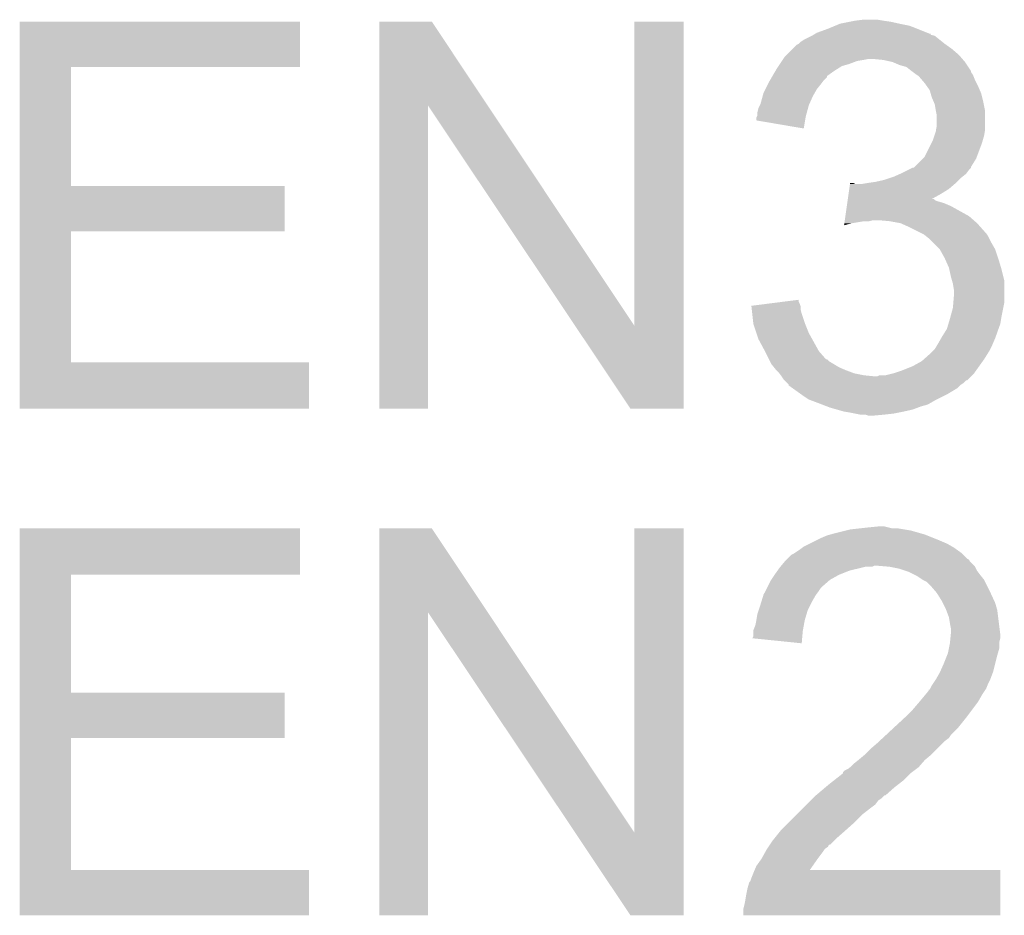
# Model space of a CAD drawing. Extents: x -0.05 to 0.95, y -0.15 to 1.54.
# Tile 29 of 44: x 0.03 to 0.13, y 1.23 to 1.32. Entities that reach past the tile are written whole.
import ezdxf

# ---------------------------------------------------------------- set-up
doc = ezdxf.new("R2010")
doc.units = 0
doc.layers.add('HOD_CAP_2_CLICK_V101_GTO', color=14, linetype='CONTINUOUS')

msp = doc.modelspace()

# ---------------------------------------------------------------- linework, layer by layer
at = {"layer": 'HOD_CAP_2_CLICK_V101_GTO'}
for points in [[(0.032601, 1.319399), (0.032601, 1.3194), (0.0604, 1.319399), (0.032601, 1.3194)], [(0.032601, 1.3149), (0.032601, 1.319399), (0.060399, 1.3149), (0.0604, 1.319399)], [(0.068301, 1.311097), (0.068301, 1.3194), (0.079027, 1.311097), (0.0735, 1.3194)], [(0.068301, 1.3194), (0.068301, 1.3194), (0.0735, 1.3194), (0.068301, 1.3194)], [(0.0936, 1.289203), (0.093601, 1.319399), (0.098499, 1.289203), (0.0985, 1.319399)], [(0.093601, 1.319399), (0.093601, 1.3194), (0.0985, 1.319399), (0.093601, 1.3194)], [(0.1128, 1.3187), (0.11352, 1.319), (0.12165, 1.3187), (0.1209, 1.319)], [(0.11352, 1.319), (0.114, 1.3192), (0.1209, 1.319), (0.1199, 1.3192)], [(0.114, 1.3192), (0.115, 1.3194), (0.1199, 1.3192), (0.119, 1.3194)], [(0.115, 1.3194), (0.1155, 1.3195), (0.119, 1.3194), (0.1183, 1.3195)], [(0.1155, 1.3195), (0.1163, 1.3196), (0.1183, 1.3195), (0.1177, 1.3196)], [(0.1104, 1.3176), (0.1112, 1.318), (0.1239, 1.3176), (0.1234, 1.318)], [(0.1112, 1.318), (0.111366, 1.3181), (0.1234, 1.318), (0.123001, 1.3181)], [(0.111366, 1.3181), (0.111532, 1.318199), (0.123001, 1.3181), (0.123, 1.318199)], [(0.111532, 1.318199), (0.111533, 1.3182), (0.123, 1.318199), (0.1229, 1.3182)], [(0.111533, 1.3182), (0.1117, 1.3183), (0.1229, 1.3182), (0.12265, 1.3183)], [(0.1117, 1.3183), (0.1128, 1.3187), (0.12265, 1.3183), (0.12165, 1.3187)], [(0.1093, 1.3167), (0.1097, 1.3171), (0.1251, 1.3167), (0.12454, 1.3171)], [(0.1097, 1.3171), (0.1099, 1.3172), (0.12454, 1.3171), (0.1244, 1.3172)], [(0.1099, 1.3172), (0.1101, 1.3174), (0.1244, 1.3172), (0.12415, 1.3174)], [(0.1101, 1.3174), (0.1104, 1.3176), (0.12415, 1.3174), (0.1239, 1.3176)], [(0.1085, 1.3159), (0.1087, 1.3161), (0.125971, 1.3159), (0.1258, 1.3161)], [(0.1087, 1.3161), (0.1093, 1.3167), (0.1258, 1.3161), (0.1251, 1.3167)], [(0.1079, 1.315), (0.108033, 1.3152), (0.1142, 1.315), (0.1149, 1.3152)], [(0.108033, 1.3152), (0.108233, 1.3155), (0.1149, 1.3152), (0.1157, 1.3155)], [(0.108233, 1.3155), (0.1083, 1.3156), (0.1157, 1.3155), (0.1163, 1.3156)], [(0.1083, 1.3156), (0.108367, 1.3157), (0.1163, 1.3156), (0.1168, 1.3157)], [(0.108367, 1.3157), (0.1085, 1.3159), (0.126143, 1.3157), (0.125971, 1.3159)], [(0.1183, 1.3156), (0.1173, 1.3157), (0.126229, 1.3156), (0.126143, 1.3157)], [(0.1192, 1.3154), (0.1183, 1.3156), (0.1264, 1.3154), (0.126229, 1.3156)], [(0.1199, 1.3151), (0.1192, 1.3154), (0.1266, 1.3151), (0.1264, 1.3154)], [(0.1206, 1.3149), (0.1199, 1.3151), (0.126733, 1.3149), (0.1266, 1.3151)], [(0.0326, 1.3031), (0.032601, 1.314899), (0.037701, 1.3031), (0.0377, 1.314899)], [(0.032601, 1.314899), (0.032601, 1.3149), (0.0377, 1.314899), (0.060399, 1.3149)], [(0.107291, 1.314), (0.107583, 1.3145), (0.1127, 1.314), (0.1134, 1.3145)], [(0.107583, 1.3145), (0.1077, 1.3147), (0.1134, 1.3145), (0.11372, 1.3147)], [(0.1077, 1.3147), (0.1079, 1.315), (0.11372, 1.3147), (0.1142, 1.315)], [(0.1211, 1.3145), (0.1206, 1.3149), (0.127, 1.3145), (0.126733, 1.3149)], [(0.121234, 1.3144), (0.1211, 1.3145), (0.127, 1.3144), (0.127, 1.3145)], [(0.1215, 1.3142), (0.121234, 1.3144), (0.127133, 1.3142), (0.127, 1.3144)], [(0.12165, 1.3141), (0.1215, 1.3142), (0.1272, 1.3141), (0.127133, 1.3142)], [(0.1218, 1.314), (0.12165, 1.3141), (0.12724, 1.314), (0.1272, 1.3141)], [(0.1066, 1.3127), (0.10685, 1.3132), (0.1117, 1.3127), (0.1121, 1.3132)], [(0.10685, 1.3132), (0.107, 1.3135), (0.1121, 1.3132), (0.112325, 1.3135)], [(0.107, 1.3135), (0.107058, 1.3136), (0.112325, 1.3135), (0.1124, 1.3136)], [(0.107058, 1.3136), (0.107233, 1.3139), (0.1124, 1.3136), (0.1127, 1.3139)], [(0.107233, 1.3139), (0.107291, 1.314), (0.1127, 1.3139), (0.1127, 1.314)], [(0.122143, 1.3136), (0.1218, 1.314), (0.1274, 1.3136), (0.12724, 1.314)], [(0.1224, 1.3133), (0.122143, 1.3136), (0.12755, 1.3133), (0.1274, 1.3136)], [(0.122614, 1.313), (0.1224, 1.3133), (0.1277, 1.313), (0.12755, 1.3133)], [(0.106318, 1.312), (0.1064, 1.3123), (0.1113, 1.312), (0.111471, 1.3123)], [(0.1064, 1.3123), (0.1066, 1.3127), (0.111471, 1.3123), (0.1117, 1.3127)], [(0.1229, 1.3126), (0.122614, 1.313), (0.127871, 1.3126), (0.1277, 1.313)], [(0.122986, 1.3123), (0.1229, 1.3126), (0.128, 1.3123), (0.127871, 1.3126)], [(0.1231, 1.3119), (0.122986, 1.3123), (0.1281, 1.3119), (0.128, 1.3123)], [(0.10605, 1.3111), (0.1061, 1.3112), (0.1109, 1.3111), (0.110944, 1.3112)], [(0.1061, 1.3112), (0.106318, 1.312), (0.110944, 1.3112), (0.1113, 1.312)], [(0.123271, 1.3115), (0.1231, 1.3119), (0.1282, 1.3115), (0.1281, 1.3119)], [(0.1234, 1.3112), (0.123271, 1.3115), (0.12826, 1.3112), (0.1282, 1.3115)], [(0.1235, 1.3106), (0.1234, 1.3112), (0.12838, 1.3106), (0.12826, 1.3112)], [(0.0683, 1.281001), (0.068301, 1.311097), (0.073099, 1.281001), (0.0731, 1.311097)], [(0.087722, 1.289203), (0.0731, 1.311097), (0.0936, 1.289203), (0.079027, 1.311097)], [(0.1058, 1.3104), (0.1059, 1.3108), (0.110709, 1.3104), (0.110818, 1.3108)], [(0.1058, 1.3101), (0.1058, 1.3104), (0.110627, 1.3101), (0.110709, 1.3104)], [(0.1059, 1.3108), (0.10605, 1.3111), (0.110818, 1.3108), (0.1109, 1.3111)], [(0.12352, 1.3105), (0.1235, 1.3106), (0.1284, 1.3105), (0.12838, 1.3106)], [(0.1236, 1.3101), (0.12352, 1.3105), (0.1284, 1.3101), (0.1284, 1.3105)], [(0.1057, 1.3099), (0.10575, 1.31), (0.110583, 1.3099), (0.1106, 1.31)], [(0.1057, 1.309601), (0.1057, 1.3099), (0.110533, 1.309601), (0.110583, 1.3099)], [(0.110399, 1.3088), (0.1057, 1.309601), (0.110399, 1.3088), (0.110533, 1.309601)], [(0.10575, 1.31), (0.1058, 1.3101), (0.1106, 1.31), (0.110627, 1.3101)], [(0.1236, 1.3091), (0.1236, 1.3101), (0.1284, 1.3091), (0.1284, 1.3101)], [(0.123367, 1.3081), (0.1235, 1.3085), (0.1283, 1.3081), (0.128367, 1.3085)], [(0.1235, 1.3085), (0.123533, 1.3087), (0.128367, 1.3085), (0.1284, 1.3087)], [(0.123533, 1.3087), (0.1236, 1.3091), (0.1284, 1.3087), (0.1284, 1.3091)], [(0.1224, 1.306), (0.1231, 1.3074), (0.127575, 1.306), (0.1281, 1.3074)], [(0.1231, 1.3074), (0.1232, 1.3076), (0.1281, 1.3074), (0.128157, 1.3076)], [(0.1232, 1.3076), (0.123367, 1.3081), (0.128157, 1.3076), (0.1283, 1.3081)], [(0.1214, 1.305), (0.1222, 1.3058), (0.127, 1.305), (0.1275, 1.3058)], [(0.1222, 1.3058), (0.1224, 1.306), (0.1275, 1.3058), (0.127575, 1.306)], [(0.1193, 1.304), (0.119975, 1.3043), (0.126125, 1.304), (0.1265, 1.3043)], [(0.119975, 1.3043), (0.1202, 1.3044), (0.1265, 1.3043), (0.126575, 1.3044)], [(0.1202, 1.3044), (0.1208, 1.3047), (0.126575, 1.3044), (0.1268, 1.3047)], [(0.1208, 1.3047), (0.1212, 1.3049), (0.1268, 1.3047), (0.127, 1.3049)], [(0.1213, 1.3049), (0.1214, 1.305), (0.127, 1.3049), (0.127, 1.305)], [(0.114987, 1.3033), (0.115001, 1.3034), (0.1155, 1.3033), (0.1153, 1.3034)], [(0.115001, 1.3034), (0.115001, 1.3034), (0.1153, 1.3034), (0.115001, 1.3034)], [(0.1162, 1.3033), (0.1168, 1.3034), (0.125383, 1.3033), (0.1255, 1.3034)], [(0.1168, 1.3034), (0.1175, 1.3035), (0.1255, 1.3034), (0.1256, 1.3035)], [(0.1175, 1.3035), (0.1184, 1.3037), (0.1256, 1.3035), (0.1258, 1.3037)], [(0.1184, 1.3037), (0.119, 1.3039), (0.1258, 1.3037), (0.126, 1.3039)], [(0.119, 1.3039), (0.1193, 1.304), (0.126, 1.3039), (0.126125, 1.304)], [(0.0326, 1.303099), (0.0326, 1.3031), (0.0589, 1.303099), (0.037701, 1.3031)], [(0.0326, 1.2986), (0.0326, 1.303099), (0.058899, 1.2986), (0.0589, 1.303099)], [(0.114843, 1.3023), (0.114915, 1.3028), (0.124, 1.3023), (0.1248, 1.3028)], [(0.114915, 1.3028), (0.114987, 1.3033), (0.1248, 1.3028), (0.125383, 1.3033)], [(0.114672, 1.3011), (0.114715, 1.3014), (0.125, 1.3011), (0.1243, 1.3014)], [(0.114715, 1.3014), (0.114743, 1.3016), (0.1243, 1.3014), (0.1236, 1.3016)], [(0.114743, 1.3016), (0.114758, 1.3017), (0.1236, 1.3016), (0.1234, 1.3017)], [(0.114758, 1.3017), (0.114772, 1.3018), (0.1234, 1.3017), (0.1233, 1.3018)], [(0.114772, 1.3018), (0.114843, 1.3023), (0.123103, 1.3018), (0.124, 1.3023)], [(0.114772, 1.3018), (0.114772, 1.3018), (0.1233, 1.3018), (0.123103, 1.3018)], [(0.114529, 1.3001), (0.114672, 1.3011), (0.1268, 1.3001), (0.125, 1.3011)], [(0.114429, 1.2994), (0.114457, 1.2996), (0.1152, 1.2994), (0.1164, 1.2996)], [(0.114457, 1.2996), (0.114472, 1.2997), (0.1169, 1.2996), (0.1173, 1.2997)], [(0.114472, 1.2997), (0.114529, 1.3001), (0.127257, 1.2997), (0.1268, 1.3001)], [(0.1189, 1.2996), (0.1178, 1.2997), (0.127371, 1.2996), (0.127257, 1.2997)], [(0.12, 1.2994), (0.1189, 1.2996), (0.1276, 1.2994), (0.127371, 1.2996)], [(0.0326, 1.298599), (0.0326, 1.2986), (0.0377, 1.298599), (0.058899, 1.2986)], [(0.0326, 1.2856), (0.0326, 1.298599), (0.037701, 1.2856), (0.0377, 1.298599)], [(0.1144, 1.299201), (0.114429, 1.2994), (0.1144, 1.299201), (0.1152, 1.2994)], [(0.1209, 1.299), (0.12, 1.2994), (0.127956, 1.299), (0.1276, 1.2994)], [(0.1219, 1.2985), (0.1209, 1.299), (0.1284, 1.2985), (0.127956, 1.299)], [(0.1221, 1.2984), (0.1219, 1.2985), (0.1285, 1.2984), (0.1284, 1.2985)], [(0.1223, 1.2983), (0.1221, 1.2984), (0.128567, 1.2983), (0.1285, 1.2984)], [(0.12255, 1.2981), (0.1223, 1.2983), (0.1287, 1.2981), (0.128567, 1.2983)], [(0.1228, 1.2979), (0.12255, 1.2981), (0.1288, 1.2979), (0.1287, 1.2981)], [(0.1232, 1.2975), (0.1228, 1.2979), (0.129, 1.2975), (0.1288, 1.2979)], [(0.1239, 1.2968), (0.1232, 1.2975), (0.1294, 1.2968), (0.129, 1.2975)], [(0.1244, 1.2959), (0.1239, 1.2968), (0.1297, 1.2959), (0.1294, 1.2968)], [(0.1248, 1.295), (0.1244, 1.2959), (0.12997, 1.295), (0.1297, 1.2959)], [(0.124822, 1.2949), (0.1248, 1.295), (0.13, 1.2949), (0.12997, 1.295)], [(0.125, 1.2941), (0.124822, 1.2949), (0.1302, 1.2941), (0.13, 1.2949)], [(0.125114, 1.2937), (0.125, 1.2941), (0.1303, 1.2937), (0.1302, 1.2941)], [(0.1252, 1.2934), (0.125114, 1.2937), (0.1303, 1.2934), (0.1303, 1.2937)], [(0.1253, 1.2928), (0.1252, 1.2934), (0.1303, 1.2928), (0.1303, 1.2934)], [(0.1253, 1.2922), (0.1253, 1.2928), (0.1303, 1.2922), (0.1303, 1.2928)], [(0.106769, 1.2914), (0.108337, 1.2916), (0.11, 1.2914), (0.1099, 1.2916)], [(0.108337, 1.2916), (0.1099, 1.291799), (0.1099, 1.2916), (0.1099, 1.291799)], [(0.125242, 1.2915), (0.1253, 1.2922), (0.1303, 1.2915), (0.1303, 1.2922)], [(0.105201, 1.2912), (0.106769, 1.2914), (0.110067, 1.2912), (0.11, 1.2914)], [(0.105212, 1.2911), (0.105201, 1.2912), (0.1101, 1.2911), (0.110067, 1.2912)], [(0.105245, 1.2908), (0.105212, 1.2911), (0.1101, 1.2908), (0.1101, 1.2911)], [(0.105289, 1.2904), (0.105245, 1.2908), (0.1102, 1.2904), (0.1101, 1.2908)], [(0.124927, 1.29), (0.1252, 1.291), (0.13, 1.29), (0.1302, 1.291)], [(0.1252, 1.291), (0.125242, 1.2915), (0.1302, 1.291), (0.1303, 1.2915)], [(0.105389, 1.2895), (0.105289, 1.2904), (0.1105, 1.2895), (0.1102, 1.2904)], [(0.12475, 1.2894), (0.1249, 1.2899), (0.1299, 1.2894), (0.129983, 1.2899)], [(0.1249, 1.2899), (0.124927, 1.29), (0.129983, 1.2899), (0.13, 1.29)], [(0.0932, 1.281), (0.087722, 1.289203), (0.098499, 1.281), (0.098499, 1.289203)], [(0.1054, 1.2894), (0.105389, 1.2895), (0.11054, 1.2894), (0.1105, 1.2895)], [(0.1057, 1.2885), (0.1054, 1.2894), (0.1109, 1.2885), (0.11054, 1.2894)], [(0.1241, 1.2881), (0.1246, 1.2889), (0.129436, 1.2881), (0.129721, 1.2889)], [(0.1246, 1.2889), (0.12475, 1.2894), (0.129721, 1.2889), (0.1299, 1.2894)], [(0.1059, 1.2879), (0.1057, 1.2885), (0.111233, 1.2879), (0.1109, 1.2885)], [(0.106546, 1.2867), (0.1059, 1.2879), (0.1119, 1.2867), (0.111233, 1.2879)], [(0.1237, 1.2874), (0.124043, 1.288), (0.129143, 1.2874), (0.1294, 1.288)], [(0.124043, 1.288), (0.1241, 1.2881), (0.1294, 1.288), (0.129436, 1.2881)], [(0.1232, 1.2867), (0.1234, 1.2869), (0.1288, 1.2867), (0.1289, 1.2869)], [(0.1234, 1.2869), (0.12364, 1.2873), (0.1289, 1.2869), (0.1291, 1.2873)], [(0.12364, 1.2873), (0.1237, 1.2874), (0.1291, 1.2873), (0.129143, 1.2874)], [(0.1066, 1.2866), (0.106546, 1.2867), (0.111988, 1.2866), (0.1119, 1.2867)], [(0.10695, 1.2859), (0.1066, 1.2866), (0.1126, 1.2859), (0.111988, 1.2866)], [(0.10705, 1.2857), (0.10695, 1.2859), (0.1129, 1.2857), (0.1127, 1.2859)], [(0.10695, 1.2859), (0.10695, 1.2859), (0.1127, 1.2859), (0.1126, 1.2859)], [(0.1221, 1.2857), (0.122325, 1.2859), (0.128157, 1.2857), (0.1283, 1.2859)], [(0.122325, 1.2859), (0.123, 1.2865), (0.1283, 1.2859), (0.128675, 1.2865)], [(0.123, 1.2865), (0.1232, 1.2867), (0.128675, 1.2865), (0.1288, 1.2867)], [(0.0326, 1.285599), (0.0326, 1.2856), (0.0613, 1.285599), (0.037701, 1.2856)], [(0.0326, 1.281001), (0.0326, 1.285599), (0.061299, 1.281001), (0.0613, 1.285599)], [(0.1072, 1.2854), (0.10705, 1.2857), (0.1134, 1.2854), (0.1129, 1.2857)], [(0.10744, 1.2851), (0.1072, 1.2854), (0.1139, 1.2851), (0.1134, 1.2854)], [(0.1076, 1.2849), (0.10744, 1.2851), (0.114366, 1.2849), (0.1139, 1.2851)], [(0.1077, 1.2848), (0.1076, 1.2849), (0.1146, 1.2848), (0.114366, 1.2849)], [(0.1079, 1.2846), (0.1077, 1.2848), (0.115133, 1.2846), (0.1146, 1.2848)], [(0.1193, 1.2845), (0.1202, 1.2848), (0.1273, 1.2845), (0.127514, 1.2848)], [(0.1202, 1.2848), (0.1212, 1.2852), (0.127514, 1.2848), (0.1278, 1.2852)], [(0.1212, 1.2852), (0.1221, 1.2857), (0.1278, 1.2852), (0.128157, 1.2857)], [(0.107975, 1.2845), (0.1079, 1.2846), (0.1154, 1.2845), (0.115133, 1.2846)], [(0.108125, 1.2843), (0.107975, 1.2845), (0.1164, 1.2843), (0.1154, 1.2845)], [(0.1082, 1.2842), (0.108125, 1.2843), (0.1174, 1.2842), (0.1164, 1.2843)], [(0.1084, 1.2839), (0.1082, 1.2842), (0.1267, 1.2839), (0.127, 1.2842)], [(0.1085, 1.2838), (0.1084, 1.2839), (0.1266, 1.2838), (0.1267, 1.2839)], [(0.1088, 1.2835), (0.1085, 1.2838), (0.1262, 1.2835), (0.1265, 1.2838)], [(0.1085, 1.2838), (0.1085, 1.2838), (0.1265, 1.2838), (0.1266, 1.2838)], [(0.1177, 1.2842), (0.1179, 1.2843), (0.127, 1.2842), (0.1271, 1.2843)], [(0.1185, 1.2843), (0.1193, 1.2845), (0.1271, 1.2843), (0.1273, 1.2845)], [(0.1089, 1.2834), (0.1088, 1.2835), (0.12605, 1.2834), (0.1262, 1.2835)], [(0.1089, 1.2833), (0.1089, 1.2834), (0.125901, 1.2833), (0.12605, 1.2834)], [(0.108901, 1.2833), (0.1089, 1.2833), (0.1259, 1.2833), (0.125901, 1.2833)], [(0.109321, 1.283), (0.108901, 1.2833), (0.1256, 1.283), (0.1259, 1.2833)], [(0.11016, 1.2824), (0.109321, 1.283), (0.1246, 1.2824), (0.1256, 1.283)], [(0.1103, 1.2823), (0.11016, 1.2824), (0.1244, 1.2823), (0.1246, 1.2824)], [(0.1109, 1.2819), (0.1103, 1.2823), (0.1236, 1.2819), (0.1244, 1.2823)], [(0.111167, 1.2818), (0.1109, 1.2819), (0.1234, 1.2818), (0.1236, 1.2819)], [(0.061299, 1.281), (0.0326, 1.281001), (0.061299, 1.281), (0.061299, 1.281001)], [(0.073099, 1.281), (0.0683, 1.281001), (0.073099, 1.281), (0.073099, 1.281001)], [(0.1117, 1.2816), (0.111167, 1.2818), (0.12305, 1.2816), (0.1234, 1.2818)], [(0.11222, 1.2814), (0.1117, 1.2816), (0.1227, 1.2814), (0.12305, 1.2816)], [(0.11274, 1.2812), (0.11222, 1.2814), (0.122, 1.2812), (0.1227, 1.2814)], [(0.113, 1.2811), (0.11274, 1.2812), (0.121733, 1.2811), (0.122, 1.2812)], [(0.1137, 1.2809), (0.113, 1.2811), (0.1212, 1.2809), (0.121733, 1.2811)], [(0.1144, 1.2807), (0.1137, 1.2809), (0.1203, 1.2807), (0.1212, 1.2809)], [(0.115, 1.2806), (0.1144, 1.2807), (0.1198, 1.2806), (0.1203, 1.2807)], [(0.1155, 1.2805), (0.115, 1.2806), (0.1193, 1.2805), (0.1198, 1.2806)], [(0.116, 1.2804), (0.1155, 1.2805), (0.1184, 1.2804), (0.1193, 1.2805)], [(0.1168, 1.2803), (0.1165, 1.2804), (0.117301, 1.2803), (0.1184, 1.2804)], [(0.1173, 1.2803), (0.1168, 1.2803), (0.1173, 1.2803), (0.117301, 1.2803)], [(0.1159, 1.2691), (0.1168, 1.2692), (0.1192, 1.2691), (0.1188, 1.2692)], [(0.1168, 1.2692), (0.1178, 1.2693), (0.1188, 1.2692), (0.1184, 1.2693)], [(0.032601, 1.269099), (0.032601, 1.2691), (0.0604, 1.269099), (0.032601, 1.2691)], [(0.032601, 1.2645), (0.032601, 1.269099), (0.060399, 1.2645), (0.0604, 1.269099)], [(0.068301, 1.260797), (0.068301, 1.2691), (0.079027, 1.260797), (0.0735, 1.2691)], [(0.068301, 1.2691), (0.068301, 1.2691), (0.0735, 1.2691), (0.068301, 1.2691)], [(0.0936, 1.238903), (0.093601, 1.269099), (0.098499, 1.238903), (0.0985, 1.269099)], [(0.093601, 1.269099), (0.093601, 1.2691), (0.0985, 1.269099), (0.093601, 1.2691)], [(0.112, 1.2681), (0.1127, 1.2684), (0.1234, 1.2681), (0.12265, 1.2684)], [(0.1127, 1.2684), (0.11305, 1.2685), (0.12265, 1.2684), (0.1224, 1.2685)], [(0.11305, 1.2685), (0.1134, 1.2686), (0.1224, 1.2685), (0.12205, 1.2686)], [(0.1134, 1.2686), (0.1146, 1.2689), (0.12205, 1.2686), (0.121, 1.2689)], [(0.1146, 1.2689), (0.115, 1.269), (0.121, 1.2689), (0.1204, 1.269)], [(0.115, 1.269), (0.1159, 1.2691), (0.1204, 1.269), (0.1198, 1.2691)], [(0.11, 1.267), (0.110267, 1.2672), (0.12558, 1.267), (0.1253, 1.2672)], [(0.110267, 1.2672), (0.1104, 1.2673), (0.1253, 1.2672), (0.125125, 1.2673)], [(0.1104, 1.2673), (0.111, 1.2676), (0.125125, 1.2673), (0.1246, 1.2676)], [(0.111, 1.2676), (0.1116, 1.2679), (0.1246, 1.2676), (0.1239, 1.2679)], [(0.1116, 1.2679), (0.112, 1.2681), (0.1239, 1.2679), (0.1234, 1.2681)], [(0.1088, 1.2661), (0.1092, 1.2665), (0.1266, 1.2661), (0.1262, 1.2665)], [(0.1092, 1.2665), (0.1094, 1.2666), (0.1262, 1.2665), (0.1261, 1.2666)], [(0.1094, 1.2666), (0.10955, 1.2667), (0.1261, 1.2666), (0.126, 1.2667)], [(0.10955, 1.2667), (0.11, 1.267), (0.126, 1.2667), (0.12558, 1.267)], [(0.108, 1.2652), (0.108083, 1.2653), (0.1161, 1.2652), (0.1165, 1.2653)], [(0.108083, 1.2653), (0.108166, 1.2654), (0.1172, 1.2653), (0.1174, 1.2654)], [(0.108166, 1.2654), (0.108167, 1.2654), (0.1174, 1.2654), (0.1177, 1.2654)], [(0.108167, 1.2654), (0.1085, 1.2658), (0.1273, 1.2654), (0.1269, 1.2658)], [(0.1085, 1.2658), (0.1087, 1.266), (0.1269, 1.2658), (0.1268, 1.266)], [(0.1087, 1.266), (0.1088, 1.2661), (0.1268, 1.266), (0.1266, 1.2661)], [(0.1189, 1.2653), (0.1177, 1.2654), (0.1274, 1.2653), (0.1273, 1.2654)], [(0.1199, 1.2651), (0.118901, 1.2653), (0.1275, 1.2651), (0.1274, 1.2653)], [(0.0326, 1.2528), (0.032601, 1.264499), (0.037701, 1.2528), (0.0377, 1.264499)], [(0.032601, 1.264499), (0.032601, 1.2645), (0.0377, 1.264499), (0.060399, 1.2645)], [(0.107167, 1.264), (0.1075, 1.2645), (0.113, 1.264), (0.1139, 1.2645)], [(0.1075, 1.2645), (0.107786, 1.2649), (0.1139, 1.2645), (0.1149, 1.2649)], [(0.107786, 1.2649), (0.108, 1.2652), (0.1149, 1.2649), (0.1161, 1.2652)], [(0.1205, 1.2649), (0.1199, 1.2651), (0.1276, 1.2649), (0.1275, 1.2651)], [(0.1208, 1.2648), (0.1205, 1.2649), (0.127675, 1.2648), (0.1276, 1.2649)], [(0.1214, 1.2645), (0.1208, 1.2648), (0.1279, 1.2645), (0.127675, 1.2648)], [(0.1216, 1.2644), (0.1214, 1.2645), (0.12798, 1.2644), (0.1279, 1.2645)], [(0.1222, 1.264), (0.1216, 1.2644), (0.1283, 1.264), (0.12798, 1.2644)], [(0.10675, 1.2632), (0.1068, 1.2633), (0.1121, 1.2632), (0.1122, 1.2633)], [(0.1068, 1.2633), (0.1071, 1.2639), (0.1122, 1.2633), (0.112886, 1.2639)], [(0.1071, 1.2639), (0.107167, 1.264), (0.112886, 1.2639), (0.113, 1.264)], [(0.1226, 1.2638), (0.1222, 1.264), (0.1284, 1.2638), (0.1283, 1.264)], [(0.123, 1.2634), (0.1226, 1.2638), (0.1286, 1.2634), (0.1284, 1.2638)], [(0.123343, 1.263), (0.123, 1.2634), (0.1288, 1.263), (0.1286, 1.2634)], [(0.106185, 1.2618), (0.1064, 1.2625), (0.1112, 1.2618), (0.1116, 1.2625)], [(0.1064, 1.2625), (0.1066, 1.2629), (0.1116, 1.2625), (0.1119, 1.2629)], [(0.1066, 1.2629), (0.10675, 1.2632), (0.1119, 1.2629), (0.1121, 1.2632)], [(0.1236, 1.2627), (0.123343, 1.263), (0.128939, 1.2627), (0.1288, 1.263)], [(0.1241, 1.2619), (0.1236, 1.2627), (0.129308, 1.2619), (0.128939, 1.2627)], [(0.106, 1.2612), (0.106185, 1.2618), (0.1109, 1.2612), (0.1112, 1.2618)], [(0.1242, 1.2617), (0.1241, 1.2619), (0.1294, 1.2617), (0.129308, 1.2619)], [(0.1245, 1.2611), (0.1242, 1.2617), (0.129572, 1.2611), (0.1294, 1.2617)], [(0.0683, 1.230701), (0.068301, 1.260797), (0.073099, 1.230701), (0.0731, 1.260797)], [(0.087722, 1.238903), (0.0731, 1.260797), (0.0936, 1.238903), (0.079027, 1.260797)], [(0.1057, 1.26), (0.1058, 1.2606), (0.1105, 1.26), (0.11068, 1.2606)], [(0.1058, 1.2606), (0.105933, 1.261), (0.11068, 1.2606), (0.1108, 1.261)], [(0.105933, 1.261), (0.106, 1.2612), (0.1108, 1.261), (0.1109, 1.2612)], [(0.124538, 1.261), (0.1245, 1.2611), (0.1296, 1.261), (0.129572, 1.2611)], [(0.1248, 1.2603), (0.124538, 1.261), (0.129688, 1.2603), (0.1296, 1.261)], [(0.1054, 1.259), (0.1056, 1.2595), (0.110318, 1.259), (0.110409, 1.2595)], [(0.1056, 1.2595), (0.1057, 1.26), (0.110409, 1.2595), (0.1105, 1.26)], [(0.1249, 1.2597), (0.1248, 1.2603), (0.129763, 1.2597), (0.129688, 1.2603)], [(0.125, 1.2592), (0.1249, 1.2597), (0.129825, 1.2592), (0.129763, 1.2597)], [(0.105301, 1.258201), (0.1054, 1.2584), (0.110241, 1.258201), (0.110258, 1.2584)], [(0.1054, 1.2589), (0.1054, 1.259), (0.1103, 1.2589), (0.110318, 1.259)], [(0.1054, 1.2584), (0.1054, 1.2589), (0.110258, 1.2584), (0.1103, 1.2589)], [(0.12495, 1.2582), (0.12499, 1.2586), (0.1299, 1.2582), (0.1299, 1.2586)], [(0.12499, 1.2586), (0.125, 1.2587), (0.1299, 1.2586), (0.129888, 1.2587)], [(0.125, 1.2587), (0.125, 1.2592), (0.129888, 1.2587), (0.129825, 1.2592)], [(0.110199, 1.2577), (0.105301, 1.258201), (0.110199, 1.2577), (0.110241, 1.258201)], [(0.1248, 1.2572), (0.1249, 1.2577), (0.1298, 1.2572), (0.1298, 1.2577)], [(0.1249, 1.2577), (0.12491, 1.2578), (0.1298, 1.2577), (0.1298, 1.2578)], [(0.12491, 1.2578), (0.12495, 1.2582), (0.1298, 1.2578), (0.1299, 1.2582)], [(0.1243, 1.2557), (0.12462, 1.2565), (0.1294, 1.2557), (0.1296, 1.2565)], [(0.12462, 1.2565), (0.1247, 1.2567), (0.1296, 1.2565), (0.129657, 1.2567)], [(0.1247, 1.2567), (0.1248, 1.2572), (0.129657, 1.2567), (0.1298, 1.2572)], [(0.123944, 1.2549), (0.1243, 1.2557), (0.1292, 1.2549), (0.1294, 1.2557)], [(0.1235, 1.2541), (0.1239, 1.2548), (0.1289, 1.2541), (0.129162, 1.2548)], [(0.1239, 1.2548), (0.123944, 1.2549), (0.129162, 1.2548), (0.1292, 1.2549)], [(0.12295, 1.2532), (0.1231, 1.2535), (0.1285, 1.2532), (0.12862, 1.2535)], [(0.1231, 1.2535), (0.123233, 1.2537), (0.12862, 1.2535), (0.1287, 1.2537)], [(0.123233, 1.2537), (0.1235, 1.2541), (0.1287, 1.2537), (0.1289, 1.2541)], [(0.0326, 1.252799), (0.0326, 1.2528), (0.0589, 1.252799), (0.037701, 1.2528)], [(0.0326, 1.2483), (0.0326, 1.252799), (0.058899, 1.2483), (0.0589, 1.252799)], [(0.121883, 1.2519), (0.122467, 1.2526), (0.1277, 1.2519), (0.1281, 1.2526)], [(0.122467, 1.2526), (0.1228, 1.253), (0.1281, 1.2526), (0.128367, 1.253)], [(0.1228, 1.253), (0.122801, 1.2531), (0.128367, 1.253), (0.128433, 1.2531)], [(0.122801, 1.2531), (0.1229, 1.253101), (0.128433, 1.2531), (0.128434, 1.253101)], [(0.1229, 1.253101), (0.12295, 1.2532), (0.128434, 1.253101), (0.1285, 1.2532)], [(0.1212, 1.2511), (0.1218, 1.2518), (0.1271, 1.2511), (0.127625, 1.2518)], [(0.1218, 1.2518), (0.121883, 1.2519), (0.127625, 1.2518), (0.1277, 1.2519)], [(0.1205, 1.2504), (0.1212, 1.2511), (0.126575, 1.2504), (0.1271, 1.2511)], [(0.119315, 1.2493), (0.120392, 1.2503), (0.1257, 1.2493), (0.1265, 1.2503)], [(0.120392, 1.2503), (0.1205, 1.2504), (0.1265, 1.2503), (0.126575, 1.2504)], [(0.118562, 1.2486), (0.119315, 1.2493), (0.125, 1.2486), (0.1257, 1.2493)], [(0.0326, 1.248299), (0.0326, 1.2483), (0.0377, 1.248299), (0.058899, 1.2483)], [(0.0326, 1.2352), (0.0326, 1.248299), (0.037701, 1.2352), (0.0377, 1.248299)], [(0.117, 1.2472), (0.1177, 1.2478), (0.1236, 1.2472), (0.1242, 1.2478)], [(0.1177, 1.2478), (0.117915, 1.248), (0.1242, 1.2478), (0.1244, 1.248)], [(0.117915, 1.248), (0.118238, 1.2483), (0.1244, 1.248), (0.1248, 1.2483)], [(0.118238, 1.2483), (0.118562, 1.2486), (0.1248, 1.2483), (0.125, 1.2486)], [(0.1164, 1.2466), (0.117, 1.2472), (0.123, 1.2466), (0.1236, 1.2472)], [(0.115, 1.2454), (0.1153, 1.2457), (0.1218, 1.2454), (0.122057, 1.2457)], [(0.1153, 1.2457), (0.1158, 1.2461), (0.122057, 1.2457), (0.1224, 1.2461)], [(0.1158, 1.2461), (0.1164, 1.2466), (0.1224, 1.2461), (0.123, 1.2466)], [(0.113409, 1.2441), (0.114299, 1.2448), (0.1203, 1.2441), (0.121, 1.2448)], [(0.1143, 1.2449), (0.1145, 1.2451), (0.121134, 1.2449), (0.1214, 1.2451)], [(0.1143, 1.2448), (0.1143, 1.2449), (0.121, 1.2448), (0.121134, 1.2449)], [(0.1145, 1.2451), (0.1149, 1.2453), (0.1214, 1.2451), (0.121667, 1.2453)], [(0.1149, 1.2453), (0.115, 1.2454), (0.121667, 1.2453), (0.1218, 1.2454)], [(0.1129, 1.2437), (0.113409, 1.2441), (0.119786, 1.2437), (0.1203, 1.2441)], [(0.1116, 1.2426), (0.112545, 1.2434), (0.1185, 1.2426), (0.1194, 1.2434)], [(0.112545, 1.2434), (0.1129, 1.2437), (0.1194, 1.2434), (0.119786, 1.2437)], [(0.1107, 1.2417), (0.1111, 1.2421), (0.1175, 1.2417), (0.1178, 1.2421)], [(0.1111, 1.2421), (0.1113, 1.2423), (0.1178, 1.2421), (0.1181, 1.2423)], [(0.1113, 1.2423), (0.1116, 1.2426), (0.1181, 1.2423), (0.1184, 1.2426)], [(0.1116, 1.2426), (0.1116, 1.2426), (0.1184, 1.2426), (0.1185, 1.2426)], [(0.1097, 1.2407), (0.1104, 1.2414), (0.1162, 1.2407), (0.1171, 1.2414)], [(0.1104, 1.2414), (0.1107, 1.2417), (0.1171, 1.2414), (0.1175, 1.2417)], [(0.1088, 1.2398), (0.1097, 1.2407), (0.1153, 1.2398), (0.1162, 1.2407)], [(0.0932, 1.2307), (0.087722, 1.238903), (0.098499, 1.2307), (0.098499, 1.238903)], [(0.10746, 1.2383), (0.10802, 1.239), (0.1136, 1.2383), (0.1144, 1.239)], [(0.10802, 1.239), (0.1081, 1.2391), (0.1144, 1.239), (0.114512, 1.2391)], [(0.1081, 1.2391), (0.1088, 1.2398), (0.114512, 1.2391), (0.1153, 1.2398)], [(0.107033, 1.2377), (0.1073, 1.2381), (0.113, 1.2377), (0.1134, 1.2381)], [(0.1073, 1.2381), (0.10746, 1.2383), (0.1134, 1.2381), (0.1136, 1.2383)], [(0.1062, 1.2363), (0.106589, 1.237), (0.111775, 1.2363), (0.1123, 1.237)], [(0.106589, 1.237), (0.1067, 1.2372), (0.1123, 1.237), (0.112433, 1.2372)], [(0.1067, 1.2372), (0.106767, 1.2373), (0.112433, 1.2372), (0.1125, 1.2373)], [(0.106767, 1.2373), (0.1069, 1.2375), (0.1125, 1.2373), (0.1128, 1.2375)], [(0.1069, 1.2375), (0.107033, 1.237699), (0.1128, 1.2375), (0.1129, 1.237699)], [(0.107033, 1.237699), (0.107033, 1.2377), (0.1129, 1.237699), (0.113, 1.2377)], [(0.1057, 1.2356), (0.106129, 1.2362), (0.111281, 1.2356), (0.1117, 1.2362)], [(0.106129, 1.2362), (0.1062, 1.2363), (0.1117, 1.2362), (0.111775, 1.2363)], [(0.0326, 1.235199), (0.0326, 1.2352), (0.0613, 1.235199), (0.037701, 1.2352)], [(0.0326, 1.230701), (0.0326, 1.235199), (0.061299, 1.230701), (0.0613, 1.235199)], [(0.1054, 1.2349), (0.105528, 1.235199), (0.1299, 1.2349), (0.1299, 1.235199)], [(0.105528, 1.235199), (0.105529, 1.2352), (0.1299, 1.235199), (0.111002, 1.2352)], [(0.105529, 1.2352), (0.1057, 1.2356), (0.111002, 1.2352), (0.111281, 1.2356)], [(0.1048, 1.2333), (0.105, 1.234), (0.1299, 1.2333), (0.1299, 1.234)], [(0.105, 1.234), (0.1051, 1.2341), (0.1299, 1.234), (0.1299, 1.2341)], [(0.1051, 1.2341), (0.1052, 1.2344), (0.1299, 1.2341), (0.1299, 1.2344)], [(0.1052, 1.2344), (0.1054, 1.2349), (0.1299, 1.2344), (0.1299, 1.2349)], [(0.1047, 1.2328), (0.1048, 1.2333), (0.1299, 1.2328), (0.1299, 1.2333)], [(0.1045, 1.2317), (0.1046, 1.2322), (0.129899, 1.2317), (0.129899, 1.2322)], [(0.1046, 1.2322), (0.1047, 1.2328), (0.129899, 1.2322), (0.1299, 1.2328)], [(0.1044, 1.2313), (0.1045, 1.2317), (0.129899, 1.2313), (0.129899, 1.2317)], [(0.1044, 1.230701), (0.1044, 1.2313), (0.129899, 1.230701), (0.129899, 1.2313)], [(0.061299, 1.2307), (0.0326, 1.230701), (0.061299, 1.2307), (0.061299, 1.230701)], [(0.073099, 1.2307), (0.0683, 1.230701), (0.073099, 1.2307), (0.073099, 1.230701)], [(0.129899, 1.2307), (0.1044, 1.230701), (0.129899, 1.2307), (0.129899, 1.230701)]]:
    msp.add_solid(points, dxfattribs=at)

doc.saveas('drawing.dxf')
